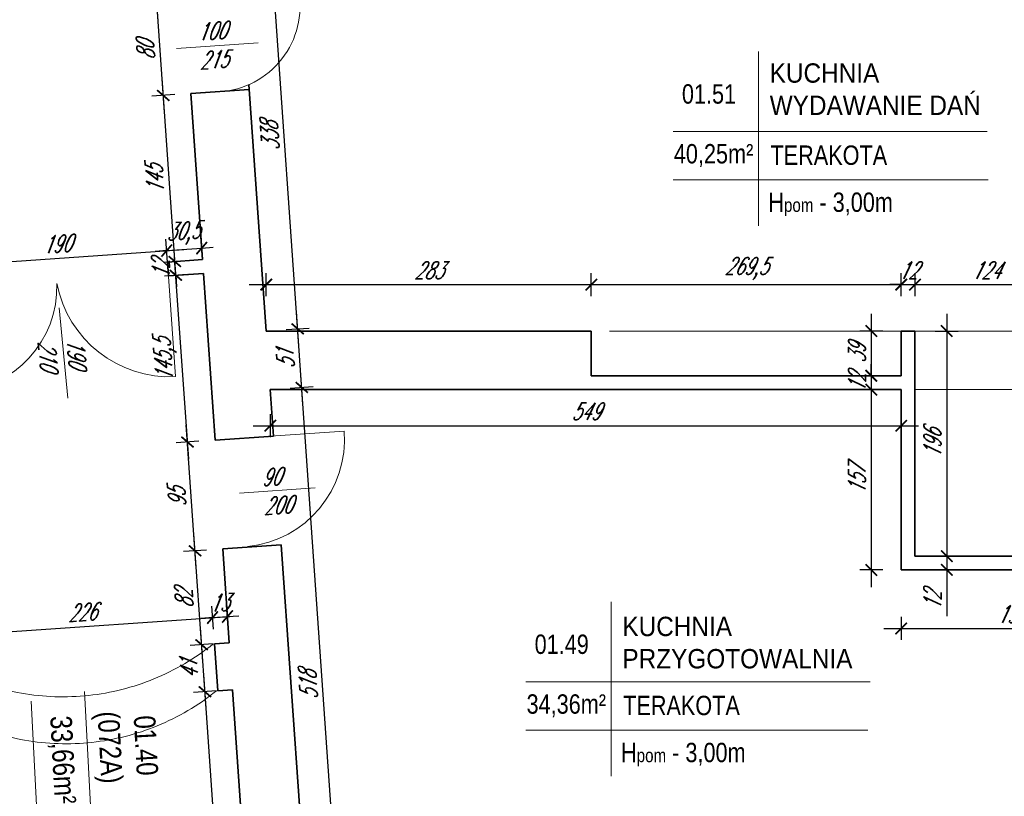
# Model space of a CAD drawing. Header units: millimetres. Extents: x 402 to 79005, y -7782 to 89952.
# Tile 218 of 256: x 22714 to 23571, y 38742 to 39418. Entities that reach past the tile are written whole.
import ezdxf

# ---------------------------------------------------------------- set-up
doc = ezdxf.new("R2010")
doc.units = ezdxf.units.MM
doc.header["$LTSCALE"] = 10
doc.linetypes.add('DASHED', pattern=[19.05, 12.7, -6.35])
doc.layers.get('0').update_dxf_attribs({"lineweight": 0})
doc.layers.get('Defpoints').update_dxf_attribs({"color": 253})
for name, color, linetype, lineweight in [('01 parter - ściany', 253, 'Continuous', 35), ('03_drzwi', 253, 'Continuous', 15), ('04-2_nad', 253, 'DASHED', 5), ('05-01_wymiary', 253, 'Continuous', 5), ('05-03_opis', 253, 'Continuous', 5)]:
    doc.layers.add(name, color=color, linetype=linetype, lineweight=lineweight)
doc.styles.add('ariel', font='ARIAL.TTF', dxfattribs={"width": 0.8})
doc.styles.add('ariel_wym', font='simplex.shx', dxfattribs={"width": 0.65, "oblique": 25})
doc.dimstyles.new('ariel 50 wnętrze', dxfattribs={"dimtxt": 15, "dimasz": 10, "dimexe": 10, "dimexo": 0, "dimgap": 5, "dimtad": 1, "dimdec": 1, "dimrnd": 0.5, "dimtxsty": 'ariel_wym', "dimblk": 'ARCHTICK', "dimcen": 2.5, "dimdle": 15, "dimazin": 0, "dimtfac": 1, "dimtdec": 1, "dimtix": 1, "dimtmove": 0, "dimatfit": 3, "dimldrblk": 'DOT', "dimfxl": 0, "dimarcsym": 0})

# ---------------------------------------------------------------- blocks, each defined once
blk = doc.blocks.new('_ArchTick')
at = {"color": 0, "linetype": 'ByBlock', "const_width": 0.15}
blk.add_lwpolyline([(-0.5, -0.5), (0.5, 0.5)], dxfattribs=at)
blk = doc.blocks.new('*D758')
at = {"layer": '05-01_wymiary', "color": 0, "lineweight": -2}
for p, q in [((22929, 39177.44), (22929, 39197.44)), ((23211.95, 39177.44), (23211.95, 39197.44)), ((22914, 39187.44), (23226.95, 39187.44))]:
    blk.add_line(p, q, dxfattribs=at)
at = {"layer": 'Defpoints', "color": 0}
for p in [(23211.95, 39187.44), (22929, 39147.05), (23211.95, 39147.05)]:
    blk.add_point(p, dxfattribs=at)
at = {"layer": '05-01_wymiary', "color": 0, "lineweight": -2, "xscale": 10, "yscale": 10, "zscale": 10, "rotation": 180}
blk.add_blockref('_ArchTick', (22929, 39187.44), dxfattribs=at)
at = {"layer": '05-01_wymiary', "color": 0, "lineweight": -2, "xscale": 10, "yscale": 10, "zscale": 10}
blk.add_blockref('_ArchTick', (23211.95, 39187.44), dxfattribs=at)
at = {"layer": '05-01_wymiary', "color": 0, "insert": (23070.48, 39199.94), "char_height": 15, "attachment_point": 5, "style": 'ariel_wym'}
blk.add_mtext('283', dxfattribs=at)
blk = doc.blocks.new('_Dot')
at = {"color": 0, "linetype": 'ByBlock', "lineweight": -2}
blk.add_line((-0.5, 0), (-1, 0), dxfattribs=at)
at = {"color": 0, "linetype": 'ByBlock', "const_width": 0.5}
blk.add_lwpolyline([(-0.25, 0, 1), (0.25, 0, 1)], format="xyb", close=True, dxfattribs=at)
blk = doc.blocks.new('*D759')
at = {"layer": '05-01_wymiary', "color": 0, "lineweight": -2}
for p, q in [((23211.95, 39177.44), (23211.95, 39197.44)), ((23481.69, 39177.44), (23481.69, 39197.44)), ((23196.95, 39187.44), (23496.69, 39187.44))]:
    blk.add_line(p, q, dxfattribs=at)
at = {"layer": 'Defpoints', "color": 0}
for p in [(23481.69, 39187.44), (23211.95, 39147.05), (23481.69, 39147.05)]:
    blk.add_point(p, dxfattribs=at)
at = {"layer": '05-01_wymiary', "color": 0, "lineweight": -2, "xscale": 10, "yscale": 10, "zscale": 10, "rotation": 180}
blk.add_blockref('_ArchTick', (23211.95, 39187.44), dxfattribs=at)
at = {"layer": '05-01_wymiary', "color": 0, "lineweight": -2, "xscale": 10, "yscale": 10, "zscale": 10}
blk.add_blockref('_ArchTick', (23481.69, 39187.44), dxfattribs=at)
at = {"layer": '05-01_wymiary', "color": 0, "insert": (23346.82, 39201.37), "char_height": 15, "attachment_point": 5, "style": 'ariel_wym'}
blk.add_mtext('269,5', dxfattribs=at)
blk = doc.blocks.new('*D760')
at = {"layer": '05-01_wymiary', "color": 0, "lineweight": -2}
for p, q in [((23481.69, 39177.44), (23481.69, 39197.44)), ((23493.69, 39177.44), (23493.69, 39197.44)), ((23481.69, 39187.44), (23471.69, 39187.44)), ((23481.69, 39187.44), (23493.69, 39187.44)), ((23493.69, 39187.44), (23503.69, 39187.44))]:
    blk.add_line(p, q, dxfattribs=at)
at = {"layer": 'Defpoints', "color": 0}
for p in [(23493.69, 39187.44), (23481.69, 39147.05), (23493.69, 39147.05)]:
    blk.add_point(p, dxfattribs=at)
at = {"layer": '05-01_wymiary', "color": 0, "lineweight": -2, "xscale": 10, "yscale": 10, "zscale": 10}
blk.add_blockref('_ArchTick', (23481.69, 39187.44), dxfattribs=at)
at = {"layer": '05-01_wymiary', "color": 0, "lineweight": -2, "xscale": 10, "yscale": 10, "zscale": 10, "rotation": 180}
blk.add_blockref('_ArchTick', (23493.69, 39187.44), dxfattribs=at)
at = {"layer": '05-01_wymiary', "color": 0, "insert": (23487.69, 39199.94), "char_height": 15, "attachment_point": 5, "style": 'ariel_wym'}
blk.add_mtext('12', dxfattribs=at)
blk = doc.blocks.new('*D761')
at = {"layer": '05-01_wymiary', "color": 0, "lineweight": -2}
for p, q in [((23493.69, 39177.44), (23493.69, 39197.44)), ((23617.5, 39177.44), (23617.5, 39197.44)), ((23478.69, 39187.44), (23632.5, 39187.44))]:
    blk.add_line(p, q, dxfattribs=at)
at = {"layer": 'Defpoints', "color": 0}
for p in [(23617.5, 39187.44), (23493.69, 39147.05), (23617.5, 39147.05)]:
    blk.add_point(p, dxfattribs=at)
at = {"layer": '05-01_wymiary', "color": 0, "lineweight": -2, "xscale": 10, "yscale": 10, "zscale": 10, "rotation": 180}
blk.add_blockref('_ArchTick', (23493.69, 39187.44), dxfattribs=at)
at = {"layer": '05-01_wymiary', "color": 0, "lineweight": -2, "xscale": 10, "yscale": 10, "zscale": 10}
blk.add_blockref('_ArchTick', (23617.5, 39187.44), dxfattribs=at)
at = {"layer": '05-01_wymiary', "color": 0, "insert": (23555.59, 39199.94), "char_height": 15, "attachment_point": 5, "style": 'ariel_wym'}
blk.add_mtext('124', dxfattribs=at)
blk = doc.blocks.new('*D765')
at = {"layer": '05-01_wymiary', "color": 0, "lineweight": -2}
for p, q in [((22932.56, 39074.59), (22932.56, 39054.59)), ((23481.69, 39074.59), (23481.69, 39054.59)), ((22917.56, 39064.59), (23496.69, 39064.59))]:
    blk.add_line(p, q, dxfattribs=at)
at = {"layer": 'Defpoints', "color": 0}
for p in [(22932.56, 39096.05), (23481.69, 39096.05), (23481.69, 39064.59)]:
    blk.add_point(p, dxfattribs=at)
at = {"layer": '05-01_wymiary', "color": 0, "lineweight": -2, "xscale": 10, "yscale": 10, "zscale": 10, "rotation": 180}
blk.add_blockref('_ArchTick', (22932.56, 39064.59), dxfattribs=at)
at = {"layer": '05-01_wymiary', "color": 0, "lineweight": -2, "xscale": 10, "yscale": 10, "zscale": 10}
blk.add_blockref('_ArchTick', (23481.69, 39064.59), dxfattribs=at)
at = {"layer": '05-01_wymiary', "color": 0, "insert": (23207.13, 39077.09), "char_height": 15, "attachment_point": 5, "style": 'ariel_wym'}
blk.add_mtext('549', dxfattribs=at)
blk = doc.blocks.new('*D766')
at = {"layer": '05-01_wymiary', "color": 0, "lineweight": -2}
for p, q in [((23521.35, 39162.05), (23521.35, 38936.05)), ((23511.35, 39147.05), (23531.35, 39147.05)), ((23511.35, 38951.05), (23531.35, 38951.05))]:
    blk.add_line(p, q, dxfattribs=at)
at = {"layer": 'Defpoints', "color": 0}
for p in [(23493.69, 39147.05), (23493.69, 38951.05), (23521.35, 38951.05)]:
    blk.add_point(p, dxfattribs=at)
at = {"layer": '05-01_wymiary', "color": 0, "lineweight": -2, "xscale": 10, "yscale": 10, "zscale": 10}
for p, rotation in [((23521.35, 39147.05), 90), ((23521.35, 38951.05), 270)]:
    blk.add_blockref('_ArchTick', p, dxfattribs=dict(at, rotation=rotation))
at = {"layer": '05-01_wymiary', "color": 0, "insert": (23508.85, 39049.05), "char_height": 15, "attachment_point": 5, "rotation": 90, "style": 'ariel_wym'}
blk.add_mtext('196', dxfattribs=at)
blk = doc.blocks.new('*D767')
at = {"layer": '05-01_wymiary', "color": 0, "lineweight": -2}
for p, q in [((23521.35, 38966.05), (23521.35, 38924.05)), ((23511.35, 38951.05), (23531.35, 38951.05)), ((23511.35, 38939.05), (23531.35, 38939.05)), ((23521.35, 38939.05), (23521.35, 38898.79))]:
    blk.add_line(p, q, dxfattribs=at)
at = {"layer": 'Defpoints', "color": 0}
for p in [(23493.69, 38951.05), (23481.69, 38939.05), (23521.35, 38939.05)]:
    blk.add_point(p, dxfattribs=at)
at = {"layer": '05-01_wymiary', "color": 0, "lineweight": -2, "xscale": 10, "yscale": 10, "zscale": 10}
for p, rotation in [((23521.35, 38951.05), 90), ((23521.35, 38939.05), 270)]:
    blk.add_blockref('_ArchTick', p, dxfattribs=dict(at, rotation=rotation))
at = {"layer": '05-01_wymiary', "color": 0, "insert": (23508.85, 38912.3), "char_height": 15, "attachment_point": 5, "rotation": 90, "style": 'ariel_wym'}
blk.add_mtext('12', dxfattribs=at)
blk = doc.blocks.new('*D768')
at = {"layer": '05-01_wymiary', "color": 0, "lineweight": -2}
for p, q in [((23455.67, 39162.05), (23455.67, 39093.05)), ((23465.67, 39147.05), (23445.67, 39147.05)), ((23465.67, 39108.05), (23445.67, 39108.05))]:
    blk.add_line(p, q, dxfattribs=at)
at = {"layer": 'Defpoints', "color": 0}
for p in [(23481.69, 39147.05), (23455.67, 39108.05), (23475.31, 39108.05)]:
    blk.add_point(p, dxfattribs=at)
at = {"layer": '05-01_wymiary', "color": 0, "lineweight": -2, "xscale": 10, "yscale": 10, "zscale": 10}
for p, rotation in [((23455.67, 39147.05), 90), ((23455.67, 39108.05), 270)]:
    blk.add_blockref('_ArchTick', p, dxfattribs=dict(at, rotation=rotation))
at = {"layer": '05-01_wymiary', "color": 0, "insert": (23443.17, 39127.55), "char_height": 15, "attachment_point": 5, "rotation": 90, "style": 'ariel_wym'}
blk.add_mtext('39', dxfattribs=at)
blk = doc.blocks.new('*D769')
at = {"layer": '05-01_wymiary', "color": 0, "lineweight": -2}
for p, q in [((23455.67, 39108.05), (23455.67, 39118.05)), ((23465.67, 39108.05), (23445.67, 39108.05)), ((23455.67, 39108.05), (23455.67, 39096.05)), ((23465.67, 39096.05), (23445.67, 39096.05)), ((23455.67, 39096.05), (23455.67, 39086.05))]:
    blk.add_line(p, q, dxfattribs=at)
at = {"layer": 'Defpoints', "color": 0}
for p in [(23475.31, 39108.05), (23455.67, 39096.05), (23481.69, 39096.05)]:
    blk.add_point(p, dxfattribs=at)
at = {"layer": '05-01_wymiary', "color": 0, "lineweight": -2, "xscale": 10, "yscale": 10, "zscale": 10}
for p, rotation in [((23455.67, 39108.05), 270), ((23455.67, 39096.05), 90)]:
    blk.add_blockref('_ArchTick', p, dxfattribs=dict(at, rotation=rotation))
at = {"layer": '05-01_wymiary', "color": 0, "insert": (23443.17, 39102.05), "char_height": 15, "attachment_point": 5, "rotation": 90, "style": 'ariel_wym'}
blk.add_mtext('12', dxfattribs=at)
blk = doc.blocks.new('*D770')
at = {"layer": '05-01_wymiary', "color": 0, "lineweight": -2}
for p, q in [((23455.67, 39111.05), (23455.67, 38924.05)), ((23465.67, 39096.05), (23445.67, 39096.05)), ((23465.67, 38939.05), (23445.67, 38939.05))]:
    blk.add_line(p, q, dxfattribs=at)
at = {"layer": 'Defpoints', "color": 0}
for p in [(23481.69, 39096.05), (23455.67, 38939.05), (23481.69, 38939.05)]:
    blk.add_point(p, dxfattribs=at)
at = {"layer": '05-01_wymiary', "color": 0, "lineweight": -2, "xscale": 10, "yscale": 10, "zscale": 10}
for p, rotation in [((23455.67, 39096.05), 90), ((23455.67, 38939.05), 270)]:
    blk.add_blockref('_ArchTick', p, dxfattribs=dict(at, rotation=rotation))
at = {"layer": '05-01_wymiary', "color": 0, "insert": (23443.17, 39017.55), "char_height": 15, "attachment_point": 5, "rotation": 90, "style": 'ariel_wym'}
blk.add_mtext('157', dxfattribs=at)
blk = doc.blocks.new('*D771')
at = {"layer": '05-01_wymiary', "color": 0, "lineweight": -2}
for p, q in [((23481.69, 38898.03), (23481.69, 38878.03)), ((23673.69, 38898.03), (23673.69, 38878.03)), ((23466.69, 38888.03), (23688.69, 38888.03))]:
    blk.add_line(p, q, dxfattribs=at)
at = {"layer": 'Defpoints', "color": 0}
for p in [(23481.69, 38939.05), (23673.69, 38939.05), (23673.69, 38888.03)]:
    blk.add_point(p, dxfattribs=at)
at = {"layer": '05-01_wymiary', "color": 0, "lineweight": -2, "xscale": 10, "yscale": 10, "zscale": 10, "rotation": 180}
blk.add_blockref('_ArchTick', (23481.69, 38888.03), dxfattribs=at)
at = {"layer": '05-01_wymiary', "color": 0, "lineweight": -2, "xscale": 10, "yscale": 10, "zscale": 10}
blk.add_blockref('_ArchTick', (23673.69, 38888.03), dxfattribs=at)
at = {"layer": '05-01_wymiary', "color": 0, "insert": (23577.69, 38900.53), "char_height": 15, "attachment_point": 5, "style": 'ariel_wym'}
blk.add_mtext('192', dxfattribs=at)
blk = doc.blocks.new('*D500')
at = {"layer": '05-01_wymiary', "color": 0, "lineweight": -2}
for p, q in [((22907.22, 38381.53), (22874.61, 38847.89)), ((22885.63, 38833.63), (22865.68, 38832.23)), ((22916.15, 38397.19), (22896.2, 38395.8))]:
    blk.add_line(p, q, dxfattribs=at)
at = {"layer": 'Defpoints', "color": 0}
for p in [(22875.65, 38832.93), (22886.75, 38833.71), (22930.24, 38398.18)]:
    blk.add_point(p, dxfattribs=at)
at = {"layer": '05-01_wymiary', "color": 0, "lineweight": -2, "xscale": 10, "yscale": 10, "zscale": 10}
for p, rotation in [((22875.65, 38832.93), 94.0000000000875), ((22906.17, 38396.49), 274.0000000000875)]:
    blk.add_blockref('_ArchTick', p, dxfattribs=dict(at, rotation=rotation))
at = {"layer": '05-01_wymiary', "color": 0, "insert": (22877.02, 38613.74), "char_height": 15, "attachment_point": 5, "rotation": 94, "style": 'ariel_wym'}
blk.add_mtext('437,5', dxfattribs=at)
blk = doc.blocks.new('*D501')
at = {"layer": '05-01_wymiary', "color": 0, "lineweight": -2}
for p, q in [((22876.7, 38817.97), (22871.75, 38888.79)), ((22882.77, 38874.53), (22862.82, 38873.13)), ((22885.63, 38833.63), (22865.68, 38832.23))]:
    blk.add_line(p, q, dxfattribs=at)
at = {"layer": 'Defpoints', "color": 0}
for p in [(22883.89, 38874.61), (22872.79, 38873.83), (22886.75, 38833.71)]:
    blk.add_point(p, dxfattribs=at)
at = {"layer": '05-01_wymiary', "color": 0, "lineweight": -2, "xscale": 10, "yscale": 10, "zscale": 10}
for p, rotation in [((22872.79, 38873.83), 94.00000000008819), ((22875.65, 38832.93), 274.0000000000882)]:
    blk.add_blockref('_ArchTick', p, dxfattribs=dict(at, rotation=rotation))
at = {"layer": '05-01_wymiary', "color": 0, "insert": (22861.75, 38852.51), "char_height": 15, "attachment_point": 5, "rotation": 94, "style": 'ariel_wym'}
blk.add_mtext('41', dxfattribs=at)
blk = doc.blocks.new('*D502')
at = {"layer": '05-01_wymiary', "color": 0, "lineweight": -2}
for p, q in [((22873.84, 38858.87), (22866.03, 38970.59)), ((22877.05, 38956.33), (22857.1, 38954.93)), ((22882.77, 38874.53), (22862.82, 38873.13))]:
    blk.add_line(p, q, dxfattribs=at)
at = {"layer": 'Defpoints', "color": 0}
for p in [(22867.07, 38955.63), (22891.14, 38957.31), (22883.89, 38874.61)]:
    blk.add_point(p, dxfattribs=at)
at = {"layer": '05-01_wymiary', "color": 0, "lineweight": -2, "xscale": 10, "yscale": 10, "zscale": 10}
for p, rotation in [((22867.07, 38955.63), 94.00000000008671), ((22872.79, 38873.83), 274.0000000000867)]:
    blk.add_blockref('_ArchTick', p, dxfattribs=dict(at, rotation=rotation))
at = {"layer": '05-01_wymiary', "color": 0, "insert": (22857.46, 38913.86), "char_height": 15, "attachment_point": 5, "rotation": 94, "style": 'ariel_wym'}
blk.add_mtext('82', dxfattribs=at)
blk = doc.blocks.new('*D503')
at = {"layer": '05-01_wymiary', "color": 0, "lineweight": -2}
for p, q in [((22868.12, 38940.67), (22859.4, 39065.36)), ((22870.42, 39051.1), (22850.47, 39049.7)), ((22877.05, 38956.33), (22857.1, 38954.93))]:
    blk.add_line(p, q, dxfattribs=at)
at = {"layer": 'Defpoints', "color": 0}
for p in [(22860.45, 39050.4), (22884.51, 39052.08), (22891.14, 38957.31)]:
    blk.add_point(p, dxfattribs=at)
at = {"layer": '05-01_wymiary', "color": 0, "lineweight": -2, "xscale": 10, "yscale": 10, "zscale": 10}
for p, rotation in [((22860.45, 39050.4), 94.0000000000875), ((22867.07, 38955.63), 274.0000000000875)]:
    blk.add_blockref('_ArchTick', p, dxfattribs=dict(at, rotation=rotation))
at = {"layer": '05-01_wymiary', "color": 0, "insert": (22851.29, 39002.14), "char_height": 15, "attachment_point": 5, "rotation": 94, "style": 'ariel_wym'}
blk.add_mtext('95', dxfattribs=at)
blk = doc.blocks.new('*D504')
at = {"layer": '05-01_wymiary', "color": 0, "lineweight": -2}
for p, q in [((22861.49, 39035.43), (22849.25, 39210.54)), ((22860.27, 39196.27), (22840.32, 39194.88)), ((22870.42, 39051.1), (22850.47, 39049.7))]:
    blk.add_line(p, q, dxfattribs=at)
at = {"layer": 'Defpoints', "color": 0}
for p in [(22850.3, 39195.58), (22874.36, 39197.26), (22884.51, 39052.08)]:
    blk.add_point(p, dxfattribs=at)
at = {"layer": '05-01_wymiary', "color": 0, "lineweight": -2, "xscale": 10, "yscale": 10, "zscale": 10}
for p, rotation in [((22850.3, 39195.58), 94.0000000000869), ((22860.45, 39050.4), 274.0000000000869)]:
    blk.add_blockref('_ArchTick', p, dxfattribs=dict(at, rotation=rotation))
at = {"layer": '05-01_wymiary', "color": 0, "insert": (22841.48, 39122.01), "char_height": 15, "attachment_point": 5, "rotation": 94, "style": 'ariel_wym'}
blk.add_mtext('145,5', dxfattribs=at)
blk = doc.blocks.new('*D505')
at = {"layer": '05-01_wymiary', "color": 0, "lineweight": -2}
for p, q in [((22849.46, 39207.55), (22848.76, 39217.52)), ((22859.43, 39208.24), (22839.48, 39206.85)), ((22850.3, 39195.58), (22849.46, 39207.55)), ((22860.27, 39196.27), (22840.32, 39194.88)), ((22850.3, 39195.58), (22850.99, 39185.6))]:
    blk.add_line(p, q, dxfattribs=at)
at = {"layer": 'Defpoints', "color": 0}
for p in [(22873.53, 39209.23), (22849.46, 39207.55), (22874.36, 39197.26)]:
    blk.add_point(p, dxfattribs=at)
at = {"layer": '05-01_wymiary', "color": 0, "lineweight": -2, "xscale": 10, "yscale": 10, "zscale": 10}
for p, rotation in [((22849.46, 39207.55), 274.0000000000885), ((22850.3, 39195.58), 94.00000000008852)]:
    blk.add_blockref('_ArchTick', p, dxfattribs=dict(at, rotation=rotation))
at = {"layer": '05-01_wymiary', "color": 0, "insert": (22837.41, 39200.69), "char_height": 15, "attachment_point": 5, "rotation": 94, "style": 'ariel_wym'}
blk.add_mtext('12', dxfattribs=at)
blk = doc.blocks.new('*D506')
at = {"layer": '05-01_wymiary', "color": 0, "lineweight": -2}
for p, q in [((22850.5, 39192.58), (22838.3, 39367.16)), ((22849.32, 39352.89), (22829.37, 39351.49)), ((22859.43, 39208.24), (22839.48, 39206.85))]:
    blk.add_line(p, q, dxfattribs=at)
at = {"layer": 'Defpoints', "color": 0}
for p in [(22839.34, 39352.19), (22863.41, 39353.88), (22873.53, 39209.23)]:
    blk.add_point(p, dxfattribs=at)
at = {"layer": '05-01_wymiary', "color": 0, "lineweight": -2, "xscale": 10, "yscale": 10, "zscale": 10}
for p, rotation in [((22839.34, 39352.19), 94.0000000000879), ((22849.46, 39207.55), 274.0000000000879)]:
    blk.add_blockref('_ArchTick', p, dxfattribs=dict(at, rotation=rotation))
at = {"layer": '05-01_wymiary', "color": 0, "insert": (22831.93, 39279), "char_height": 15, "attachment_point": 5, "rotation": 94, "style": 'ariel_wym'}
blk.add_mtext('145', dxfattribs=at)
blk = doc.blocks.new('*D507')
at = {"layer": '05-01_wymiary', "color": 0, "lineweight": -2}
for p, q in [((22840.39, 39337.23), (22832.72, 39446.96)), ((22843.74, 39432.7), (22823.79, 39431.3)), ((22849.32, 39352.89), (22829.37, 39351.49))]:
    blk.add_line(p, q, dxfattribs=at)
at = {"layer": 'Defpoints', "color": 0}
for p in [(22833.76, 39432), (22857.83, 39433.68), (22863.41, 39353.88)]:
    blk.add_point(p, dxfattribs=at)
at = {"layer": '05-01_wymiary', "color": 0, "lineweight": -2, "xscale": 10, "yscale": 10, "zscale": 10}
for p, rotation in [((22833.76, 39432), 94.00000000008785), ((22839.34, 39352.19), 274.0000000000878)]:
    blk.add_blockref('_ArchTick', p, dxfattribs=dict(at, rotation=rotation))
at = {"layer": '05-01_wymiary', "color": 0, "insert": (22824.08, 39391.22), "char_height": 15, "attachment_point": 5, "rotation": 94, "style": 'ariel_wym'}
blk.add_mtext('80', dxfattribs=at)
blk = doc.blocks.new('*D508')
at = {"layer": '05-01_wymiary', "color": 0, "lineweight": -2}
for p, q in [((22834.81, 39417.03), (22817.51, 39664.43)), ((22828.53, 39650.16), (22808.58, 39648.77)), ((22843.74, 39432.7), (22823.79, 39431.3))]:
    blk.add_line(p, q, dxfattribs=at)
at = {"layer": 'Defpoints', "color": 0}
for p in [(22818.56, 39649.47), (22842.62, 39651.15), (22857.83, 39433.68)]:
    blk.add_point(p, dxfattribs=at)
at = {"layer": '05-01_wymiary', "color": 0, "lineweight": -2, "xscale": 10, "yscale": 10, "zscale": 10}
for p, rotation in [((22818.56, 39649.47), 94.0000000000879), ((22833.76, 39432), 274.0000000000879)]:
    blk.add_blockref('_ArchTick', p, dxfattribs=dict(at, rotation=rotation))
at = {"layer": '05-01_wymiary', "color": 0, "insert": (22813.69, 39539.86), "char_height": 15, "attachment_point": 5, "rotation": 94, "style": 'ariel_wym'}
blk.add_mtext('218', dxfattribs=at)
blk = doc.blocks.new('*D555')
at = {"layer": '05-01_wymiary', "color": 0, "lineweight": -2}
for p, q in [((22997.13, 38566.06), (22958.89, 39112.92)), ((22949.96, 39097.26), (22969.91, 39098.66)), ((22986.1, 38580.32), (23006.06, 38581.72))]:
    blk.add_line(p, q, dxfattribs=at)
at = {"layer": 'Defpoints', "color": 0}
for p in [(22959.93, 39097.96), (22932.56, 39096.05), (22968.71, 38579.11)]:
    blk.add_point(p, dxfattribs=at)
at = {"layer": '05-01_wymiary', "color": 0, "lineweight": -2, "xscale": 10, "yscale": 10, "zscale": 10}
for p, rotation in [((22959.93, 39097.96), 94.00000000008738), ((22996.08, 38581.02), 274.0000000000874)]:
    blk.add_blockref('_ArchTick', p, dxfattribs=dict(at, rotation=rotation))
at = {"layer": '05-01_wymiary', "color": 0, "insert": (22965.54, 38838.62), "char_height": 15, "attachment_point": 5, "rotation": 94, "style": 'ariel_wym'}
blk.add_mtext('518', dxfattribs=at)
blk = doc.blocks.new('*D556')
at = {"layer": '05-01_wymiary', "color": 0, "lineweight": -2}
for p, q in [((22960.98, 39083), (22955.32, 39163.92)), ((22946.39, 39148.26), (22966.34, 39149.66)), ((22949.96, 39097.26), (22969.91, 39098.66))]:
    blk.add_line(p, q, dxfattribs=at)
at = {"layer": 'Defpoints', "color": 0}
for p in [(22956.37, 39148.96), (22929, 39147.05), (22932.56, 39096.05)]:
    blk.add_point(p, dxfattribs=at)
at = {"layer": '05-01_wymiary', "color": 0, "lineweight": -2, "xscale": 10, "yscale": 10, "zscale": 10}
for p, rotation in [((22956.37, 39148.96), 94.00000000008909), ((22959.93, 39097.96), 274.0000000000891)]:
    blk.add_blockref('_ArchTick', p, dxfattribs=dict(at, rotation=rotation))
at = {"layer": '05-01_wymiary', "color": 0, "insert": (22945.68, 39122.59), "char_height": 15, "attachment_point": 5, "rotation": 94, "style": 'ariel_wym'}
blk.add_mtext('51', dxfattribs=at)
blk = doc.blocks.new('*D557')
at = {"layer": '05-01_wymiary', "color": 0, "lineweight": -2}
for p, q in [((22957.41, 39134), (22931.75, 39500.92)), ((22922.82, 39485.26), (22942.78, 39486.66)), ((22946.39, 39148.26), (22966.34, 39149.66))]:
    blk.add_line(p, q, dxfattribs=at)
at = {"layer": 'Defpoints', "color": 0}
for p in [(22905.43, 39484.05), (22932.8, 39485.96), (22929, 39147.05)]:
    blk.add_point(p, dxfattribs=at)
at = {"layer": '05-01_wymiary', "color": 0, "lineweight": -2, "xscale": 10, "yscale": 10, "zscale": 10}
for p, rotation in [((22932.8, 39485.96), 94.00000000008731), ((22956.37, 39148.96), 274.0000000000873)]:
    blk.add_blockref('_ArchTick', p, dxfattribs=dict(at, rotation=rotation))
at = {"layer": '05-01_wymiary', "color": 0, "insert": (22932.11, 39316.59), "char_height": 15, "attachment_point": 5, "rotation": 94, "style": 'ariel_wym'}
blk.add_mtext('338', dxfattribs=at)
blk = doc.blocks.new('*D580')
at = {"layer": '05-01_wymiary', "color": 0, "lineweight": -2}
for p, q in [((22882.99, 38887.56), (22881.59, 38907.51)), ((22641.88, 38880.72), (22897.25, 38898.58)), ((22657.54, 38871.79), (22656.14, 38891.74))]:
    blk.add_line(p, q, dxfattribs=at)
at = {"layer": 'Defpoints', "color": 0}
for p in [(22882.29, 38897.53), (22883.89, 38874.61), (22659.04, 38850.28)]:
    blk.add_point(p, dxfattribs=at)
at = {"layer": '05-01_wymiary', "color": 0, "lineweight": -2, "xscale": 10, "yscale": 10, "zscale": 10}
for p, rotation in [((22882.29, 38897.53), 3.999999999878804), ((22656.84, 38881.77), 183.9999999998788)]:
    blk.add_blockref('_ArchTick', p, dxfattribs=dict(at, rotation=rotation))
at = {"layer": '05-01_wymiary', "color": 0, "insert": (22768.69, 38902.12), "char_height": 15, "attachment_point": 5, "rotation": 4, "style": 'ariel_wym'}
blk.add_mtext('226', dxfattribs=at)
blk = doc.blocks.new('*D581')
at = {"layer": '05-01_wymiary', "color": 0, "lineweight": -2}
for p, q in [((22895.96, 38888.47), (22894.56, 38908.42)), ((22882.99, 38887.56), (22881.59, 38907.51)), ((22882.29, 38897.53), (22872.31, 38896.84)), ((22882.29, 38897.53), (22895.26, 38898.44)), ((22895.26, 38898.44), (22905.23, 38899.14))]:
    blk.add_line(p, q, dxfattribs=at)
at = {"layer": 'Defpoints', "color": 0}
for p in [(22895.26, 38898.44), (22883.89, 38874.61), (22896.86, 38875.51)]:
    blk.add_point(p, dxfattribs=at)
at = {"layer": '05-01_wymiary', "color": 0, "lineweight": -2, "xscale": 10, "yscale": 10, "zscale": 10}
for p, rotation in [((22882.29, 38897.53), 3.999999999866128), ((22895.26, 38898.44), 183.9999999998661)]:
    blk.add_blockref('_ArchTick', p, dxfattribs=dict(at, rotation=rotation))
at = {"layer": '05-01_wymiary', "color": 0, "insert": (22887.9, 38910.46), "char_height": 15, "attachment_point": 5, "rotation": 4, "style": 'ariel_wym'}
blk.add_mtext('13', dxfattribs=at)
blk = doc.blocks.new('*D592')
at = {"layer": '05-01_wymiary', "color": 0, "lineweight": -2}
for p, q in [((22843.12, 39207.14), (22841.72, 39227.09)), ((22637.92, 39202.81), (22857.38, 39218.16)), ((22653.58, 39193.88), (22652.18, 39213.83))]:
    blk.add_line(p, q, dxfattribs=at)
at = {"layer": 'Defpoints', "color": 0}
for p in [(22842.42, 39217.11), (22843.12, 39207.1), (22653.58, 39193.85)]:
    blk.add_point(p, dxfattribs=at)
at = {"layer": '05-01_wymiary', "color": 0, "lineweight": -2, "xscale": 10, "yscale": 10, "zscale": 10}
for p, rotation in [((22842.42, 39217.11), 3.999999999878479), ((22652.88, 39203.86), 183.9999999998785)]:
    blk.add_blockref('_ArchTick', p, dxfattribs=dict(at, rotation=rotation))
at = {"layer": '05-01_wymiary', "color": 0, "insert": (22746.78, 39222.95), "char_height": 15, "attachment_point": 5, "rotation": 4, "style": 'ariel_wym'}
blk.add_mtext('190', dxfattribs=at)
blk = doc.blocks.new('*D593')
at = {"layer": '05-01_wymiary', "color": 0, "lineweight": -2}
for p, q in [((22843.12, 39207.14), (22841.72, 39227.09)), ((22873.52, 39209.26), (22872.13, 39229.21)), ((22842.42, 39217.11), (22832.44, 39216.41)), ((22842.42, 39217.11), (22872.83, 39219.24)), ((22872.83, 39219.24), (22882.8, 39219.94))]:
    blk.add_line(p, q, dxfattribs=at)
at = {"layer": 'Defpoints', "color": 0}
for p in [(22872.83, 39219.24), (22873.53, 39209.23), (22843.12, 39207.1)]:
    blk.add_point(p, dxfattribs=at)
at = {"layer": '05-01_wymiary', "color": 0, "lineweight": -2, "xscale": 10, "yscale": 10, "zscale": 10}
for p, rotation in [((22842.42, 39217.11), 3.999999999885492), ((22872.83, 39219.24), 183.9999999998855)]:
    blk.add_blockref('_ArchTick', p, dxfattribs=dict(at, rotation=rotation))
at = {"layer": '05-01_wymiary', "color": 0, "insert": (22856.65, 39232.07), "char_height": 15, "attachment_point": 5, "rotation": 4, "style": 'ariel_wym'}
blk.add_mtext('30,5', dxfattribs=at)

msp = doc.modelspace()

# ---------------------------------------------------------------- linework, layer by layer
at = {"layer": '01 parter - ściany'}
for p, q in [((22863.411, 39353.876), (22914.287, 39357.433)), ((22928.999, 39147.047), (22913.993, 39361.637)), ((22873.526, 39209.229), (22863.411, 39353.876)), ((22843.119, 39207.102), (22873.554, 39209.231)), ((22843.127, 39206.978), (22843.964, 39195.008)), ((22843.948, 39195.131), (22874.453, 39197.264)), ((22884.515, 39052.081), (22874.363, 39197.258)), ((23211.953, 39147.047), (22928.999, 39147.047)), ((23211.953, 39147.047), (23211.953, 39108.047)), ((23481.687, 39147.047), (23481.687, 39108.047)), ((23493.687, 39147.047), (23481.687, 39147.047)), ((23493.687, 39147.047), (23493.687, 38951.047)), ((23481.687, 39108.047), (23211.953, 39108.047)), ((22935.39, 39055.638), (22932.565, 39096.047)), ((23481.687, 39096.047), (22932.565, 39096.047)), ((23481.687, 39096.047), (23481.687, 38939.047)), ((22884.515, 39052.081), (22935.39, 39055.638)), ((22891.142, 38957.312), (22942.017, 38960.87)), ((22968.713, 38579.108), (22942.017, 38960.87)), ((22896.862, 38875.512), (22891.142, 38957.312)), ((23493.687, 38951.047), (23673.687, 38951.047)), ((23481.687, 38939.047), (23673.687, 38939.047)), ((22896.862, 38875.512), (22883.893, 38874.605)), ((22883.893, 38874.605), (22886.753, 38833.705)), ((22886.753, 38833.705), (22899.722, 38834.612)), ((22930.24, 38398.178), (22899.722, 38834.612))]:
    msp.add_line(p, q, dxfattribs=at)
at = {"layer": '03_drzwi'}
for p, q in [((22850.98, 39392.998), (22922.105, 39397.972)), ((22850.029, 39107.342), (22843.119, 39207.102)), ((22748.753, 39167.176), (22756.172, 39088.621)), ((22996.837, 39059.951), (22907.049, 39053.775)), ((22905.737, 39005.949), (22971.671, 39010.559))]:
    msp.add_line(p, q, dxfattribs=at)
for centre, radius, start, end in [((22883.813, 39429.838), 74.58, 270.321238, 7.616416), ((22654.959, 39185.753), 91.831, 273.494941, 1.611161), ((22845.073, 39207.362), 100.144, 190.952906, 272.83649), ((22903.34, 39052.686), 93.779, 275.889227, 4.442893)]:
    msp.add_arc(centre, radius, start, end, dxfattribs=at)
at = {"layer": '04-2_nad', "ltscale": 2}
for p, q in [((23481.687, 39147.047), (23211.953, 39147.047)), ((23493.687, 39147.047), (23617.496, 39147.047)), ((23617.496, 39096.047), (23493.687, 39096.047))]:
    msp.add_line(p, q, dxfattribs=at)
for centre in [(22751.909, 39037.726), (22754.769, 38996.826)]:
    msp.add_arc(centre, 209.186, 243.644183, 308.724245, dxfattribs=at)
at = {"layer": '05-03_opis'}
for p, q in [((23357.564, 39390.34), (23357.564, 39238.532)), ((23283.177, 39320.681), (23556.45, 39320.681)), ((23283.177, 39278.664), (23557.244, 39278.664)), ((23229.366, 38911.153), (23229.366, 38759.345)), ((23154.978, 38841.494), (23454.692, 38841.494)), ((22770.756, 38833.099), (22790.134, 38467.28)), ((22724.282, 38824.819), (22743.66, 38459)), ((23154.978, 38799.477), (23452.626, 38799.477))]:
    msp.add_line(p, q, dxfattribs=at)

# ---------------------------------------------------------------- texts
at = {"layer": '03_drzwi', "char_height": 15, "width": 160.59049, "attachment_point": 1, "style": 'ariel_wym'}
for s, insert, rotation in [('100\\P215', (22868.472, 39414.901), 4), ('190\\P210', (22770.214, 39141.336), 275.174613), ('90\\P200', (22924.225, 39026.915), 4)]:
    msp.add_mtext(s, dxfattribs=dict(at, insert=insert, rotation=rotation))
at = {"layer": '05-03_opis', "style": 'ariel'}
for s, insert, char_height, width, attachment_point in [('\\W0.9;{\\fArial|b0|i0|c238|p34;KUCHNIA \\PWYDAWANIE DAŃ}', (23367.196, 39357.671), 16.86485, 337.5404, 4), ('{\\fArial|b0|i0|c238|p34;01.51}', (23314.398, 39353.372), 16.86485, 78.4171, 5), ('{\\fArial|b0|i0|c238|p34;40,25m²}', (23318.356, 39299.871), 16.86485, 78.4171, 5), ('TERAKOTA', (23367.888, 39300.069), 16.8648, 232.4081, 4), ('{\\fArial|b0|i0|c238|p34; H\\H0.7x;pom\\H1.429x; - 3,00m}', (23360.78, 39257.457), 16.86485, 232.4081, 4), ('\\W0.9;{\\fArial|b0|i0|c238|p34;KUCHNIA\\PPRZYGOTOWALNIA}', (23238.998, 38875.647), 16.86485, 337.5404, 4), ('{\\fArial|b0|i0|c238|p34;01.49}', (23186.199, 38874.185), 16.86485, 78.4171, 5), ('{\\fArial|b0|i0|c238|p34;34,36m²}', (23190.157, 38820.683), 16.86485, 78.4171, 5), ('TERAKOTA', (23239.689, 38820.882), 16.8648, 232.4081, 4), ('{\\fArial|b0|i0|c238|p34; H\\H0.7x;pom\\H1.429x; - 3,00m}', (23232.581, 38778.27), 16.86485, 232.4081, 4)]:
    msp.add_mtext(s, dxfattribs=dict(at, insert=insert, char_height=char_height, width=width, attachment_point=attachment_point))
at = {"layer": '05-03_opis', "char_height": 18.73872, "width": 87.1301, "attachment_point": 5, "rotation": 273, "style": 'ariel'}
for s, insert in [('{\\fArial|b0|i0|c238|p34;33,66m²}', (22750.591, 38773.603)), ('{\\fArial|b0|i0|c238|p34;01.40\\P(072A)}', (22805.954, 38785.168))]:
    msp.add_mtext(s, dxfattribs=dict(at, insert=insert))

# ---------------------------------------------------------------- dimensions: what is measured, and where the dimension line sits
at = {"layer": '05-01_wymiary'}
for base, p1, p2, angle, picture, middle in [((22818.556, 39649.467), (22857.831, 39433.681), (22842.624, 39651.15), 94, '*D508', (22813.69, 39539.86)), ((22932.801, 39485.96), (22928.999, 39147.047), (22905.433, 39484.047), 94, '*D557', (22932.114, 39316.588)), ((22833.763, 39431.998), (22863.411, 39353.876), (22857.831, 39433.681), 94, '*D507', (22824.084, 39391.223)), ((22839.344, 39352.193), (22873.526, 39209.229), (22863.411, 39353.876), 94, '*D506', (22831.932, 39278.997)), ((22872.826, 39219.238), (22843.119, 39207.102), (22873.526, 39209.229), 4, '*D593', (22856.651, 39232.069)), ((22842.419, 39217.111), (22653.582, 39193.849), (22843.119, 39207.102), 4, '*D592', (22746.778, 39222.954)), ((22849.458, 39207.546), (22874.363, 39197.258), (22873.526, 39209.229), 94, '*D505', (22837.407, 39200.689)), ((22850.295, 39195.575), (22884.515, 39052.081), (22874.363, 39197.258), 94, '*D504', (22841.477, 39122.015)), ((22956.366, 39148.96), (22932.565, 39096.047), (22928.999, 39147.047), 94, '*D556', (22945.68, 39122.588)), ((23455.672, 39096.047), (23475.309, 39108.047), (23481.687, 39096.047), 90, '*D769', (23443.172, 39102.047)), ((22959.932, 39097.96), (22968.713, 38579.108), (22932.565, 39096.047), 94, '*D555', (22965.537, 38838.619)), ((23455.672, 38939.047), (23481.687, 39096.047), (23481.687, 38939.047), 90, '*D770', (23443.172, 39017.547)), ((22860.447, 39050.398), (22891.142, 38957.312), (22884.515, 39052.081), 94, '*D503', (22851.291, 39002.142)), ((22867.074, 38955.629), (22883.893, 38874.605), (22891.142, 38957.312), 94, '*D502', (22857.465, 38913.857)), ((22895.258, 38898.441), (22883.893, 38874.605), (22896.862, 38875.512), 4, '*D581', (22887.902, 38910.457)), ((22882.29, 38897.534), (22659.042, 38850.284), (22883.893, 38874.605), 4, '*D580', (22768.693, 38902.121)), ((22872.794, 38873.829), (22886.753, 38833.705), (22883.893, 38874.605), 94, '*D501', (22861.755, 38852.507)), ((22875.654, 38832.929), (22930.24, 38398.178), (22886.753, 38833.705), 94, '*D500', (22877.019, 38613.74))]:
    dim = msp.add_linear_dim(base=base, p1=p1, p2=p2, angle=angle, dimstyle='ariel 50 wnętrze', override={"dimtmove": 1}, dxfattribs=at)
    dim.commit()
    dim.dimension.update_dxf_attribs({"geometry": picture, "text_midpoint": middle})
for base, p1, p2, picture, middle in [((23211.953, 39187.444), (22928.999, 39147.047), (23211.953, 39147.047), '*D758', (23070.476, 39199.944)), ((23481.687, 39064.586), (22932.565, 39096.047), (23481.687, 39096.047), '*D765', (23207.126, 39077.086)), ((23673.687, 38888.031), (23481.687, 38939.047), (23673.687, 38939.047), '*D771', (23577.687, 38900.531))]:
    dim = msp.add_linear_dim(base=base, p1=p1, p2=p2, dimstyle='ariel 50 wnętrze', dxfattribs=at)
    dim.commit()
    dim.dimension.update_dxf_attribs({"geometry": picture, "text_midpoint": middle})
for base, p1, p2, picture, middle in [((23481.687, 39187.444), (23211.953, 39147.047), (23481.687, 39147.047), '*D759', (23346.82, 39201.373)), ((23493.687, 39187.444), (23481.687, 39147.047), (23493.687, 39147.047), '*D760', (23487.687, 39199.944)), ((23617.496, 39187.444), (23493.687, 39147.047), (23617.496, 39147.047), '*D761', (23555.591, 39199.944))]:
    dim = msp.add_linear_dim(base=base, p1=p1, p2=p2, dimstyle='ariel 50 wnętrze', override={"dimtmove": 1}, dxfattribs=at)
    dim.commit()
    dim.dimension.update_dxf_attribs({"geometry": picture, "text_midpoint": middle})
for base, p1, p2, picture, middle in [((23455.672, 39108.047), (23481.687, 39147.047), (23475.309, 39108.047), '*D768', (23443.172, 39127.547)), ((23521.345, 38951.047), (23493.687, 39147.047), (23493.687, 38951.047), '*D766', (23508.845, 39049.047))]:
    dim = msp.add_linear_dim(base=base, p1=p1, p2=p2, angle=90, dimstyle='ariel 50 wnętrze', dxfattribs=at)
    dim.commit()
    dim.dimension.update_dxf_attribs({"geometry": picture, "text_midpoint": middle})
dim = msp.add_linear_dim(base=(23521.345, 38939.047), p1=(23493.687, 38951.047), p2=(23481.687, 38939.047), angle=90, dimstyle='ariel 50 wnętrze', override={"dimtmove": 1}, dxfattribs=at)
dim.commit()
dim.dimension.update_dxf_attribs({"geometry": '*D767', "text_midpoint": (23521.345, 38912.296), "dimtype": 160})

doc.saveas('drawing.dxf')
